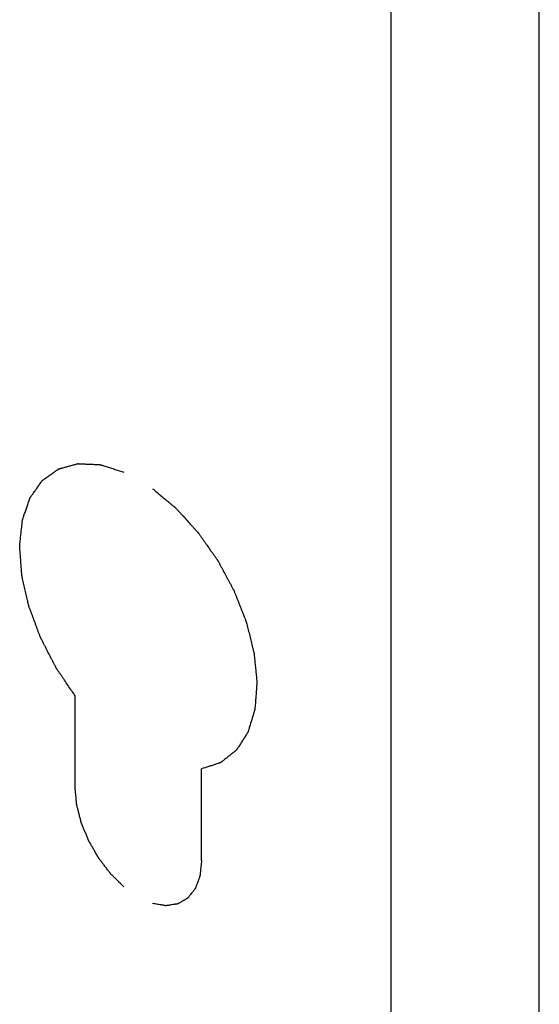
# Model space of a CAD drawing. Header units: inches. Extents: x 6 to 353, y 6 to 228.
# Tile 120 of 256: x 331.024 to 331.664, y 113.176 to 114.387. Entities that reach past the tile are written whole.
import ezdxf

# ---------------------------------------------------------------- set-up
doc = ezdxf.new("R2010")
doc.units = ezdxf.units.IN
doc.header["$LTSCALE"] = 19.946667
doc.header["$MEASUREMENT"] = 0
doc.linetypes.add('HIDDEN', pattern=[0.2, 0.1, -0.1])
doc.layers.get('0').update_dxf_attribs({"linetype": 'CONTINUOUS'})
doc.layers.add('DEFAULT_2', color=7, linetype='HIDDEN')

msp = doc.modelspace()

# ---------------------------------------------------------------- linework, layer by layer
at = {"color": 7, "linetype": 'Continuous'}
for p, q in [((331.4814, 67.2895), (331.4814, 120.5663)), ((331.6638, 67.2895), (331.6638, 120.5663)), ((331.0925, 113.4423), (331.0925, 113.5552)), ((331.248, 113.3525), (331.248, 113.4654))]:
    msp.add_line(p, q, dxfattribs=at)
for points, knots in [([(331.0925, 113.5552), (331.0896, 113.5595), (331.0852, 113.566), (331.0801, 113.5735), (331.0772, 113.5778), (331.075, 113.581), (331.0728, 113.5842), (331.0712, 113.5867), (331.0701, 113.5883), (331.0696, 113.5891), (331.069, 113.5899), (331.0685, 113.5911), (331.0677, 113.5925), (331.0665, 113.5949), (331.065, 113.5978), (331.0625, 113.6026), (331.0595, 113.6084), (331.0565, 113.6143), (331.054, 113.619), (331.0525, 113.622), (331.0513, 113.6243), (331.0506, 113.6258), (331.0499, 113.627), (331.0496, 113.6279), (331.0492, 113.6288), (331.0485, 113.6306), (331.0475, 113.6333), (331.0462, 113.6369), (331.0449, 113.6406), (331.0431, 113.6454), (331.0413, 113.6503), (331.0395, 113.6551), (331.0384, 113.6581), (331.0375, 113.6605), (331.0368, 113.6624), (331.0362, 113.6639), (331.0358, 113.6649), (331.0356, 113.6655), (331.0354, 113.666), (331.0354, 113.6664), (331.0352, 113.667), (331.035, 113.668), (331.0346, 113.6695), (331.0343, 113.6713), (331.0337, 113.6736), (331.033, 113.6765), (331.032, 113.6812), (331.0309, 113.6859), (331.0298, 113.6906), (331.029, 113.6941), (331.0282, 113.6977), (331.0277, 113.7003), (331.0272, 113.7021), (331.0271, 113.7028), (331.0269, 113.7034), (331.0269, 113.704), (331.0268, 113.7049), (331.0267, 113.7064), (331.0265, 113.7086), (331.0263, 113.7114), (331.026, 113.7159), (331.0256, 113.7216), (331.0252, 113.7272), (331.0248, 113.7317), (331.0246, 113.7345), (331.0244, 113.7368), (331.0243, 113.7382), (331.0243, 113.7392), (331.0242, 113.7397), (331.0243, 113.7402), (331.0244, 113.7409), (331.0245, 113.7419), (331.0246, 113.7432), (331.0248, 113.7452), (331.0251, 113.7477), (331.0254, 113.7507), (331.0258, 113.7538), (331.0261, 113.7568), (331.0264, 113.7599), (331.0268, 113.7629), (331.027, 113.7654), (331.0272, 113.7675), (331.0274, 113.769), (331.0275, 113.7702), (331.0276, 113.7711), (331.0277, 113.7716), (331.0277, 113.772), (331.0278, 113.7723), (331.028, 113.7728), (331.0282, 113.7735), (331.0286, 113.7745), (331.029, 113.7758), (331.0296, 113.7775), (331.0304, 113.7796), (331.0312, 113.7821), (331.0321, 113.7847), (331.033, 113.7872), (331.0338, 113.7897), (331.0347, 113.7922), (331.0354, 113.7943), (331.036, 113.796), (331.0364, 113.7971), (331.0367, 113.7979), (331.0369, 113.7984), (331.037, 113.7989), (331.0372, 113.7992), (331.0376, 113.7998), (331.0382, 113.8006), (331.0392, 113.802), (331.0403, 113.8036), (331.0422, 113.8063), (331.0446, 113.8096), (331.0469, 113.813), (331.0488, 113.8156), (331.05, 113.8173), (331.0509, 113.8186), (331.0515, 113.8194), (331.0519, 113.82), (331.0522, 113.8204), (331.0525, 113.8206), (331.0529, 113.8208), (331.0535, 113.8213), (331.0543, 113.8218), (331.0555, 113.8227), (331.0571, 113.8238), (331.059, 113.8252), (331.0609, 113.8265), (331.0627, 113.8278), (331.0646, 113.8292), (331.0665, 113.8305), (331.0681, 113.8316), (331.0693, 113.8325), (331.0703, 113.8332), (331.071, 113.8337), (331.0716, 113.8341), (331.0719, 113.8343), (331.0721, 113.8345), (331.0724, 113.8346), (331.0728, 113.8347), (331.0734, 113.8349), (331.0744, 113.8351), (331.0755, 113.8354), (331.077, 113.8358), (331.0788, 113.8364), (331.081, 113.837), (331.0833, 113.8376), (331.0855, 113.8382), (331.0877, 113.8388), (331.0899, 113.8394), (331.0918, 113.8399), (331.0933, 113.8403), (331.0942, 113.8406), (331.095, 113.8408), (331.0954, 113.8409), (331.0958, 113.841), (331.0962, 113.841), (331.097, 113.841), (331.098, 113.8409), (331.0997, 113.8409), (331.1019, 113.8408), (331.1053, 113.8406), (331.1095, 113.8404), (331.1138, 113.8402), (331.1172, 113.8401), (331.1193, 113.84), (331.121, 113.8399), (331.1221, 113.8398), (331.1228, 113.8398), (331.1233, 113.8398), (331.1237, 113.8396), (331.1243, 113.8394), (331.1252, 113.8391), (331.1264, 113.8388), (331.1282, 113.8382), (331.1305, 113.8375), (331.1333, 113.8366), (331.1369, 113.8355), (331.1434, 113.8334), (331.1489, 113.8317), (331.1526, 113.8306)], [0, 0, 0, 0, 0.03125, 0.046875, 0.054688, 0.0625, 0.070312, 0.078125, 0.080078, 0.082031, 0.083984, 0.085938, 0.089844, 0.09375, 0.101562, 0.109375, 0.125, 0.140625, 0.148438, 0.15625, 0.160156, 0.164062, 0.166016, 0.167969, 0.169922, 0.171875, 0.179688, 0.1875, 0.195312, 0.203125, 0.21875, 0.226562, 0.234375, 0.238281, 0.242188, 0.246094, 0.248047, 0.249023, 0.25, 0.250977, 0.251953, 0.253906, 0.257812, 0.261719, 0.265625, 0.273438, 0.28125, 0.296875, 0.304688, 0.3125, 0.320312, 0.328125, 0.330078, 0.332031, 0.333008, 0.333984, 0.335938, 0.339844, 0.34375, 0.351562, 0.359375, 0.375, 0.390625, 0.398438, 0.40625, 0.410156, 0.414062, 0.416016, 0.416992, 0.417969, 0.419922, 0.421875, 0.425781, 0.429688, 0.4375, 0.445312, 0.453125, 0.460938, 0.46875, 0.476562, 0.484375, 0.488281, 0.492188, 0.496094, 0.498047, 0.499023, 0.5, 0.500977, 0.501953, 0.503906, 0.507812, 0.511719, 0.515625, 0.523438, 0.53125, 0.539062, 0.546875, 0.554688, 0.5625, 0.570312, 0.574219, 0.578125, 0.580078, 0.582031, 0.583008, 0.583984, 0.585938, 0.589844, 0.59375, 0.601562, 0.609375, 0.625, 0.640625, 0.648438, 0.65625, 0.660156, 0.664062, 0.666016, 0.666992, 0.667969, 0.669922, 0.671875, 0.675781, 0.679688, 0.6875, 0.695312, 0.703125, 0.710938, 0.71875, 0.726562, 0.734375, 0.738281, 0.742188, 0.746094, 0.748047, 0.749023, 0.75, 0.750977, 0.751953, 0.753906, 0.757812, 0.761719, 0.765625, 0.773438, 0.78125, 0.789062, 0.796875, 0.804688, 0.8125, 0.820312, 0.824219, 0.828125, 0.830078, 0.832031, 0.833008, 0.833984, 0.835938, 0.839844, 0.84375, 0.851562, 0.859375, 0.875, 0.890625, 0.898438, 0.90625, 0.910156, 0.914062, 0.916016, 0.916992, 0.917969, 0.919922, 0.921875, 0.925781, 0.929688, 0.9375, 0.945312, 0.953125, 0.96875, 1, 1, 1, 1]), ([(331.1879, 113.8102), (331.1915, 113.8071), (331.1969, 113.8026), (331.2032, 113.7973), (331.2068, 113.7943), (331.2095, 113.7921), (331.2122, 113.7898), (331.2142, 113.7881), (331.2156, 113.787), (331.2161, 113.7865), (331.2166, 113.7861), (331.217, 113.7857), (331.2178, 113.7848), (331.2188, 113.7837), (331.2205, 113.7818), (331.2227, 113.7794), (331.2261, 113.7757), (331.2304, 113.771), (331.2346, 113.7662), (331.2381, 113.7625), (331.2402, 113.7601), (331.2419, 113.7582), (331.243, 113.7571), (331.2437, 113.7563), (331.2441, 113.7558), (331.2445, 113.7552), (331.245, 113.7545), (331.2461, 113.7529), (331.2478, 113.7505), (331.2501, 113.7473), (331.2524, 113.744), (331.2554, 113.7397), (331.2584, 113.7354), (331.2614, 113.7311), (331.2637, 113.7279), (331.2656, 113.7252), (331.2669, 113.7233), (331.2677, 113.7222), (331.2683, 113.7214), (331.2687, 113.7206), (331.2693, 113.7194), (331.2704, 113.7174), (331.2719, 113.7145), (331.2738, 113.7111), (331.2763, 113.7065), (331.2787, 113.7019), (331.2812, 113.6973), (331.2831, 113.6939), (331.2849, 113.6904), (331.2863, 113.6879), (331.2872, 113.6861), (331.2877, 113.6853), (331.2881, 113.6844), (331.2886, 113.6832), (331.2892, 113.6817), (331.2901, 113.6793), (331.2913, 113.6762), (331.2932, 113.6714), (331.2956, 113.6654), (331.298, 113.6593), (331.2999, 113.6545), (331.301, 113.6515), (331.302, 113.6491), (331.3026, 113.6475), (331.303, 113.6465), (331.3032, 113.6459), (331.3034, 113.6453), (331.3035, 113.6445), (331.304, 113.6427), (331.3047, 113.64), (331.3056, 113.6364), (331.3065, 113.6328), (331.3076, 113.628), (331.3088, 113.6232), (331.31, 113.6184), (331.3108, 113.6154), (331.3114, 113.6131), (331.3118, 113.6113), (331.3122, 113.6098), (331.3125, 113.6087), (331.3126, 113.6081), (331.3127, 113.6076), (331.3128, 113.6072), (331.3128, 113.6067), (331.3129, 113.6057), (331.313, 113.6043), (331.3132, 113.6026), (331.3134, 113.6004), (331.3137, 113.5976), (331.314, 113.5942), (331.3144, 113.5908), (331.3147, 113.5875), (331.315, 113.5841), (331.3154, 113.5808), (331.3157, 113.5774), (331.3159, 113.5749), (331.3161, 113.5732), (331.3162, 113.5725), (331.3162, 113.5719), (331.3162, 113.5714), (331.3161, 113.5705), (331.316, 113.5692), (331.3159, 113.5671), (331.3157, 113.5646), (331.3154, 113.5604), (331.315, 113.5553), (331.3146, 113.5501), (331.3143, 113.546), (331.3141, 113.5434), (331.3139, 113.5413), (331.3138, 113.54), (331.3137, 113.5391), (331.3137, 113.5386), (331.3135, 113.5382), (331.3134, 113.5376), (331.3131, 113.5367), (331.3128, 113.5356), (331.3122, 113.5339), (331.3115, 113.5317), (331.3107, 113.529), (331.3099, 113.5264), (331.3091, 113.5237), (331.3083, 113.5211), (331.3075, 113.5184), (331.3068, 113.5162), (331.3063, 113.5144), (331.3059, 113.5131), (331.3056, 113.512), (331.3053, 113.5112), (331.3052, 113.5108), (331.3051, 113.5105), (331.3049, 113.5102), (331.3047, 113.5099), (331.3043, 113.5093), (331.3038, 113.5084), (331.3031, 113.5074), (331.3022, 113.506), (331.3012, 113.5043), (331.2998, 113.5023), (331.2985, 113.5002), (331.2972, 113.4982), (331.2959, 113.4961), (331.2946, 113.4941), (331.2935, 113.4923), (331.2926, 113.491), (331.2921, 113.4901), (331.2916, 113.4894), (331.2913, 113.489), (331.2911, 113.4886), (331.2909, 113.4884), (331.2903, 113.488), (331.2896, 113.4874), (331.2884, 113.4864), (331.2869, 113.4852), (331.2844, 113.4833), (331.2814, 113.4809), (331.2784, 113.4785), (331.276, 113.4766), (331.2745, 113.4754), (331.2733, 113.4744), (331.2725, 113.4738), (331.272, 113.4734), (331.2717, 113.4732), (331.2713, 113.4731), (331.2708, 113.4729), (331.2701, 113.4726), (331.2692, 113.4723), (331.2677, 113.4719), (331.2658, 113.4712), (331.2636, 113.4705), (331.2606, 113.4695), (331.2554, 113.4678), (331.251, 113.4664), (331.248, 113.4654)], [0, 0, 0, 0, 0.03125, 0.046875, 0.054688, 0.0625, 0.070312, 0.078125, 0.080078, 0.082031, 0.083008, 0.083984, 0.085938, 0.089844, 0.09375, 0.101562, 0.109375, 0.125, 0.140625, 0.148438, 0.15625, 0.160156, 0.164062, 0.166016, 0.166992, 0.167969, 0.169922, 0.171875, 0.179688, 0.1875, 0.195312, 0.203125, 0.21875, 0.226562, 0.234375, 0.242188, 0.246094, 0.248047, 0.25, 0.251953, 0.253906, 0.257812, 0.265625, 0.273438, 0.28125, 0.296875, 0.304688, 0.3125, 0.320312, 0.328125, 0.330078, 0.332031, 0.333984, 0.335938, 0.339844, 0.34375, 0.351562, 0.359375, 0.375, 0.390625, 0.398438, 0.40625, 0.410156, 0.414062, 0.416016, 0.416992, 0.417969, 0.419922, 0.421875, 0.429688, 0.4375, 0.445312, 0.453125, 0.46875, 0.476562, 0.484375, 0.488281, 0.492188, 0.496094, 0.498047, 0.499023, 0.5, 0.500977, 0.501953, 0.503906, 0.507812, 0.511719, 0.515625, 0.523438, 0.53125, 0.539062, 0.546875, 0.554688, 0.5625, 0.570312, 0.578125, 0.580078, 0.582031, 0.583008, 0.583984, 0.585938, 0.589844, 0.59375, 0.601562, 0.609375, 0.625, 0.640625, 0.648438, 0.65625, 0.660156, 0.664062, 0.666016, 0.666992, 0.667969, 0.669922, 0.671875, 0.675781, 0.679688, 0.6875, 0.695312, 0.703125, 0.710938, 0.71875, 0.726562, 0.734375, 0.738281, 0.742188, 0.746094, 0.748047, 0.749023, 0.75, 0.750977, 0.751953, 0.753906, 0.757812, 0.761719, 0.765625, 0.773438, 0.78125, 0.789062, 0.796875, 0.804688, 0.8125, 0.820312, 0.824219, 0.828125, 0.830078, 0.832031, 0.833008, 0.833984, 0.835938, 0.839844, 0.84375, 0.851562, 0.859375, 0.875, 0.890625, 0.898438, 0.90625, 0.910156, 0.914062, 0.916016, 0.916992, 0.917969, 0.919922, 0.921875, 0.925781, 0.929688, 0.9375, 0.945312, 0.953125, 0.96875, 1, 1, 1, 1]), ([(331.1526, 113.3202), (331.1505, 113.3222), (331.1475, 113.3252), (331.1434, 113.3292), (331.1408, 113.3318), (331.1388, 113.3338), (331.1375, 113.335), (331.1366, 113.3359), (331.1361, 113.3364), (331.1357, 113.3371), (331.1351, 113.3378), (331.1337, 113.3396), (331.1316, 113.3423), (331.1289, 113.3459), (331.1261, 113.3495), (331.1241, 113.3522), (331.1227, 113.354), (331.1221, 113.3547), (331.1217, 113.3553), (331.1213, 113.356), (331.1206, 113.3571), (331.1197, 113.3588), (331.1181, 113.3615), (331.1162, 113.3648), (331.1143, 113.3681), (331.1128, 113.3708), (331.1116, 113.3727), (331.1107, 113.3744), (331.11, 113.3756), (331.1096, 113.3762), (331.1093, 113.3767), (331.1091, 113.3773), (331.1088, 113.3779), (331.1083, 113.3792), (331.1076, 113.3809), (331.1068, 113.383), (331.1056, 113.3858), (331.1042, 113.3893), (331.1027, 113.3927), (331.1016, 113.3955), (331.1009, 113.3973), (331.1003, 113.3985), (331.1001, 113.3992), (331.0999, 113.3999), (331.0997, 113.4007), (331.0992, 113.4028), (331.0983, 113.406), (331.0973, 113.4101), (331.0964, 113.4136), (331.0957, 113.4164), (331.0952, 113.4181), (331.0949, 113.4195), (331.0946, 113.4203), (331.0944, 113.421), (331.0944, 113.4217), (331.0943, 113.4229), (331.0941, 113.4245), (331.0939, 113.4272), (331.0936, 113.4305), (331.0931, 113.4357), (331.0927, 113.4397), (331.0925, 113.4423)], [0, 0, 0, 0, 0.0625, 0.09375, 0.125, 0.140625, 0.15625, 0.164062, 0.167969, 0.171875, 0.179688, 0.1875, 0.21875, 0.25, 0.28125, 0.3125, 0.320312, 0.328125, 0.332031, 0.335938, 0.34375, 0.359375, 0.375, 0.40625, 0.4375, 0.453125, 0.46875, 0.484375, 0.492188, 0.496094, 0.5, 0.503906, 0.507812, 0.515625, 0.53125, 0.546875, 0.5625, 0.59375, 0.625, 0.640625, 0.65625, 0.664062, 0.667969, 0.671875, 0.679688, 0.6875, 0.71875, 0.75, 0.78125, 0.796875, 0.8125, 0.820312, 0.828125, 0.832031, 0.835938, 0.84375, 0.859375, 0.875, 0.90625, 0.9375, 1, 1, 1, 1]), ([(331.248, 113.3525), (331.2478, 113.3502), (331.2474, 113.3467), (331.247, 113.3425), (331.2468, 113.3402), (331.2466, 113.3384), (331.2464, 113.3367), (331.2463, 113.3354), (331.2462, 113.3345), (331.2461, 113.334), (331.2461, 113.3336), (331.2459, 113.3331), (331.2456, 113.3325), (331.2453, 113.3315), (331.2448, 113.3303), (331.2441, 113.3284), (331.2432, 113.3259), (331.2423, 113.3235), (331.2416, 113.3215), (331.2412, 113.3203), (331.2408, 113.3193), (331.2406, 113.3187), (331.2405, 113.3183), (331.2404, 113.3181), (331.2402, 113.3179), (331.24, 113.3177), (331.2396, 113.3171), (331.239, 113.3163), (331.2381, 113.3152), (331.2372, 113.3141), (331.2361, 113.3127), (331.2349, 113.3112), (331.2338, 113.3097), (331.2329, 113.3086), (331.2322, 113.3077), (331.2317, 113.3071), (331.2314, 113.3067), (331.2312, 113.3064), (331.2309, 113.3063), (331.2305, 113.3061), (331.2299, 113.3057), (331.2289, 113.3051), (331.2278, 113.3044), (331.2262, 113.3035), (331.2247, 113.3027), (331.2232, 113.3018), (331.222, 113.3011), (331.2209, 113.3004), (331.22, 113.2999), (331.2195, 113.2996), (331.2192, 113.2994), (331.219, 113.2993), (331.2188, 113.2993), (331.2184, 113.2992), (331.2178, 113.2991), (331.2169, 113.299), (331.2158, 113.2988), (331.2139, 113.2985), (331.2117, 113.2982), (331.2094, 113.2978), (331.2075, 113.2975), (331.2064, 113.2973), (331.2055, 113.2972), (331.2049, 113.2971), (331.2045, 113.297), (331.2043, 113.297), (331.204, 113.2971), (331.2037, 113.2971), (331.2029, 113.2973), (331.2018, 113.2974), (331.2002, 113.2977), (331.1987, 113.298), (331.1966, 113.2983), (331.1931, 113.2989), (331.19, 113.2994), (331.1879, 113.2998)], [0, 0, 0, 0, 0.0625, 0.09375, 0.109375, 0.125, 0.140625, 0.15625, 0.160156, 0.164062, 0.167969, 0.171875, 0.179688, 0.1875, 0.203125, 0.21875, 0.25, 0.28125, 0.296875, 0.3125, 0.320312, 0.328125, 0.332031, 0.333984, 0.335938, 0.339844, 0.34375, 0.359375, 0.375, 0.390625, 0.40625, 0.4375, 0.453125, 0.46875, 0.484375, 0.492188, 0.496094, 0.5, 0.503906, 0.507812, 0.515625, 0.53125, 0.546875, 0.5625, 0.59375, 0.609375, 0.625, 0.640625, 0.65625, 0.660156, 0.664062, 0.666016, 0.667969, 0.671875, 0.679688, 0.6875, 0.703125, 0.71875, 0.75, 0.78125, 0.796875, 0.8125, 0.820312, 0.828125, 0.832031, 0.833984, 0.835938, 0.839844, 0.84375, 0.859375, 0.875, 0.890625, 0.90625, 0.9375, 1, 1, 1, 1])]:
    msp.add_open_spline(points, degree=3, knots=knots, dxfattribs=at)
at = {"layer": 'DEFAULT_2', "color": 7, "linetype": 'HIDDEN'}
msp.add_line((331.0776, 70.618), (331.0776, 119.097), dxfattribs=at)

doc.saveas('drawing.dxf')
